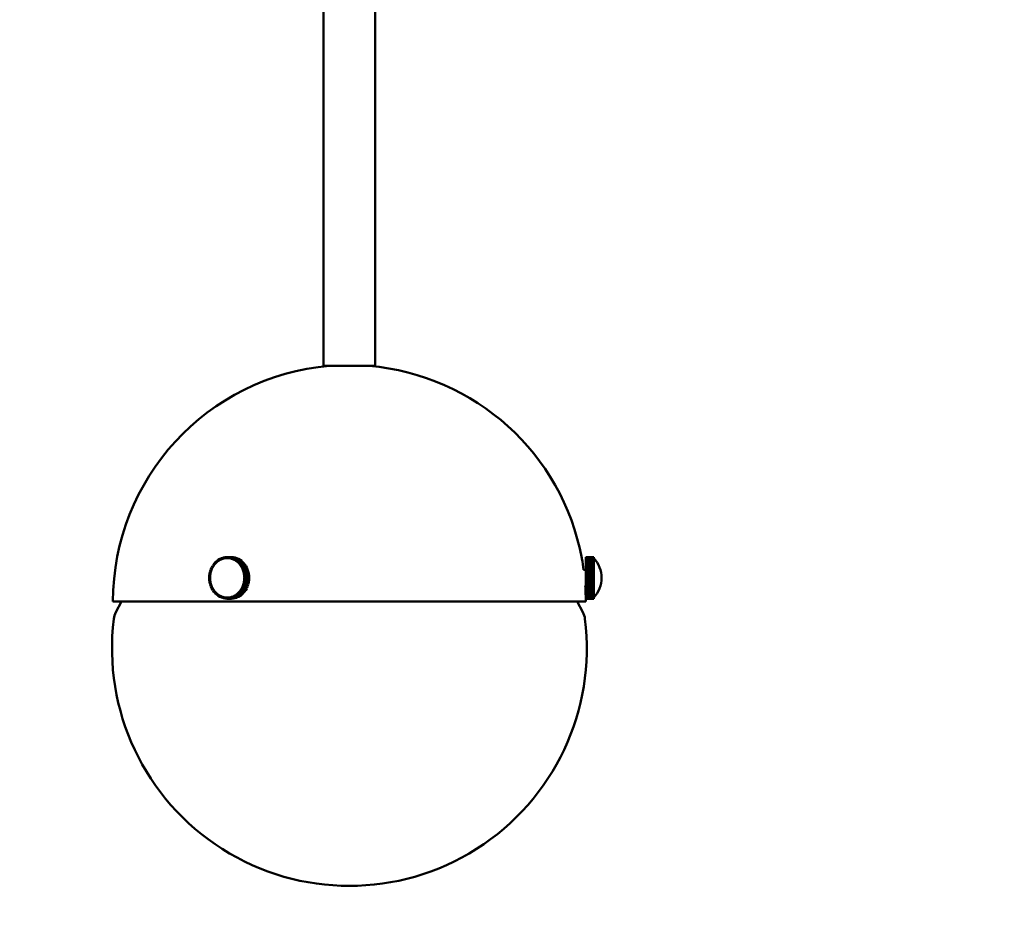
# Model space of a CAD drawing. Header units: millimetres. Extents: x 368 to 2623, y 481 to 1710.
# Tile 8 of 23: x 1418 to 1667, y 747 to 973. Entities that reach past the tile are written whole.
import ezdxf

# ---------------------------------------------------------------- set-up
doc = ezdxf.new("R2010")
doc.units = ezdxf.units.MM
doc.header["$LTSCALE"] = 11
doc.layers.add('Widoczne (ISO)', color=7, linetype='Continuous', lineweight=50)
doc.layers.add('Wymiar (ISO)', color=7, linetype='Continuous', lineweight=18)
doc.styles.add('Tekst notatki (ISO)', font='tahoma.ttf')
doc.dimstyles.new('Domyślne (ISO)', dxfattribs={"dimscale": 11, "dimtxt": 3, "dimasz": 3, "dimexe": 3.175, "dimexo": 0, "dimgap": 0.762, "dimtad": 1, "dimdec": 1, "dimlfac": 0.03937, "dimrnd": 1e-08, "dimzin": 0, "dimdsep": 46, "dimtxsty": 'Tekst notatki (ISO)', "dimblk": 'Filled-1', "dimcen": 0.09, "dimdle": 10, "dimse1": 1, "dimse2": 1, "dimclrd": 256, "dimclre": 256, "dimclrt": 256, "dimadec": 0, "dimazin": 0, "dimtfac": 0.666667, "dimtmove": 0, "dimatfit": 3, "dimfxl": 1, "dimtolj": 1, "dimlwd": 15, "dimlwe": 15, "dimarcsym": 0})

# ---------------------------------------------------------------- blocks, each defined once
blk = doc.blocks.new('Filled-1')
at = {"color": 0}
for p, q in [((0, 0), (-1, 0.25)), ((-1, 0.25), (-1, -0.25)), ((-1, 0), (0, 0)), ((-1, -0.25), (0, 0))]:
    blk.add_line(p, q, dxfattribs=at)
at = {"color": 0, "flags": 128}
blk.add_lwpolyline([(-1, -0.25), (0, 0), (-1, 0.25), (-1, -0.25)], dxfattribs=at)
at = {"color": 0}
blk.add_solid([(-1, -0.25), (0, 0), (-1, 0.25), (-1, -0.25)], dxfattribs=at)
blk = doc.blocks.new('*D4')
at = {"layer": 'Defpoints', "color": 0, "transparency": 16777216}
for p in [(1651.22, 1124.21), (1417.69, 1069.21), (1651.22, 536.29)]:
    blk.add_point(p, dxfattribs=at)
at = {"layer": 'Wymiar (ISO)', "lineweight": 15, "transparency": 16777216}
blk.add_line((1450.69, 536.29), (1618.22, 536.29), dxfattribs=at)
at = {"layer": 'Wymiar (ISO)', "lineweight": 15, "transparency": 16777216, "xscale": 33, "yscale": 33, "zscale": 33, "rotation": 180}
blk.add_blockref('Filled-1', (1417.69, 536.29), dxfattribs=at)
at = {"layer": 'Wymiar (ISO)', "lineweight": 15, "transparency": 16777216, "xscale": 33, "yscale": 33, "zscale": 33}
blk.add_blockref('Filled-1', (1651.22, 536.29), dxfattribs=at)
at = {"layer": 'Wymiar (ISO)', "lineweight": 18, "transparency": 16777216, "insert": (1454.7, 634.73), "char_height": 33, "attachment_point": 1, "style": 'Tekst notatki (ISO)'}
blk.add_mtext('\\A1;9.2\\P234 mm', dxfattribs=at)
blk = doc.blocks.new('*D5')
at = {"layer": 'Defpoints', "color": 0, "transparency": 16777216}
for p in [(1501.02, 1709.96), (1860.29, 1709.96), (1501.02, 754.11)]:
    blk.add_point(p, dxfattribs=at)
at = {"layer": 'Wymiar (ISO)', "lineweight": 15, "transparency": 16777216}
blk.add_line((1860.29, 787.11), (1860.29, 1676.96), dxfattribs=at)
at = {"layer": 'Wymiar (ISO)', "lineweight": 15, "transparency": 16777216, "xscale": 33, "yscale": 33, "zscale": 33}
for p, rotation in [((1860.29, 1709.96), 90), ((1860.29, 754.11), 270)]:
    blk.add_blockref('Filled-1', p, dxfattribs=dict(at, rotation=rotation))
at = {"layer": 'Wymiar (ISO)', "lineweight": 18, "transparency": 16777216, "insert": (1761.87, 1151.82), "char_height": 33, "attachment_point": 1, "rotation": 90, "style": 'Tekst notatki (ISO)'}
blk.add_mtext('\\A1;37.6\\P956 mm', dxfattribs=at)

msp = doc.modelspace()

# ---------------------------------------------------------------- linework, layer by layer
at = {"layer": 'Widoczne (ISO)'}
for p, q in [((1494.52, 885.48), (1494.52, 1064.56)), ((1507.52, 885.48), (1507.52, 1064.56)), ((1494.52, 885.48), (1507.52, 885.48)), ((1467.12, 835.87), (1467.46, 836.18)), ((1467.46, 836.18), (1467.51, 836.18)), ((1467.59, 835.99), (1467.46, 836.18)), ((1467.49, 836.21), (1467.85, 836.48)), ((1467.61, 836), (1467.49, 836.21)), ((1467.79, 836.14), (1467.97, 836.27)), ((1467.85, 836.48), (1467.9, 836.48)), ((1467.97, 836.27), (1467.85, 836.48)), ((1467.89, 836.51), (1468.28, 836.73)), ((1467.99, 836.28), (1467.89, 836.51)), ((1467.97, 836.27), (1467.98, 836.27)), ((1467.99, 836.28), (1468.18, 836.4)), ((1468, 836.28), (1467.99, 836.28)), ((1468.18, 836.4), (1468.38, 836.51)), ((1468.28, 836.73), (1468.32, 836.73)), ((1468.38, 836.51), (1468.28, 836.73)), ((1468.32, 836.75), (1468.72, 836.93)), ((1468.4, 836.52), (1468.32, 836.75)), ((1468.38, 836.51), (1468.39, 836.51)), ((1468.4, 836.52), (1468.6, 836.61)), ((1468.41, 836.52), (1468.4, 836.52)), ((1468.6, 836.61), (1468.8, 836.7)), ((1468.72, 836.93), (1468.77, 836.93)), ((1468.8, 836.7), (1468.72, 836.93)), ((1468.76, 836.95), (1469.18, 837.08)), ((1468.82, 836.71), (1468.76, 836.95)), ((1468.8, 836.7), (1468.82, 836.7)), ((1468.82, 836.71), (1469.03, 836.77)), ((1468.84, 836.71), (1468.82, 836.71)), ((1469.03, 836.77), (1469.24, 836.84)), ((1469.18, 837.08), (1469.23, 837.08)), ((1469.24, 836.84), (1469.18, 837.08)), ((1469.22, 837.09), (1469.65, 837.17)), ((1469.26, 836.84), (1469.22, 837.09)), ((1469.24, 836.84), (1469.26, 836.84)), ((1469.26, 836.84), (1469.47, 836.88)), ((1469.29, 836.84), (1469.26, 836.84)), ((1469.47, 836.88), (1469.69, 836.92)), ((1469.65, 837.17), (1469.7, 837.17)), ((1469.69, 836.92), (1469.65, 837.17)), ((1469.69, 836.92), (1469.74, 836.92)), ((1469.7, 837.17), (1470.13, 837.2)), ((1469.71, 836.92), (1469.7, 837.17)), ((1469.71, 836.92), (1469.92, 836.93)), ((1469.76, 836.92), (1469.71, 836.92)), ((1469.92, 836.93), (1470.14, 836.95)), ((1470.13, 837.2), (1471.13, 837.2)), ((1470.14, 836.95), (1470.13, 837.2)), ((1470.14, 836.95), (1470.16, 836.95)), ((1470.14, 836.94), (1470.26, 836.94)), ((1470.16, 836.95), (1470.17, 837.2)), ((1470.16, 836.95), (1470.38, 836.93)), ((1471.17, 837.2), (1470.17, 837.2)), ((1470.17, 837.2), (1470.6, 837.17)), ((1470.38, 836.93), (1470.59, 836.92)), ((1470.59, 836.92), (1470.6, 837.17)), ((1470.59, 836.92), (1470.61, 836.92)), ((1470.6, 837.17), (1471.6, 837.17)), ((1470.61, 836.92), (1470.65, 837.16)), ((1470.61, 836.92), (1470.83, 836.88)), ((1471.65, 837.16), (1470.65, 837.16)), ((1470.65, 837.16), (1471.08, 837.08)), ((1470.83, 836.88), (1471.04, 836.84)), ((1471.04, 836.84), (1471.08, 837.08)), ((1471.04, 836.84), (1471.06, 836.84)), ((1471.06, 836.83), (1471.12, 837.07)), ((1471.06, 836.83), (1471.27, 836.77)), ((1471.08, 837.08), (1472.08, 837.08)), ((1472.12, 837.07), (1471.12, 837.07)), ((1471.12, 837.07), (1471.54, 836.94)), ((1471.13, 837.2), (1471.13, 837.2)), ((1471.6, 837.17), (1471.17, 837.2)), ((1471.27, 836.77), (1471.48, 836.7)), ((1471.48, 836.7), (1471.54, 836.94)), ((1471.48, 836.7), (1471.5, 836.7)), ((1471.5, 836.7), (1471.58, 836.93)), ((1471.5, 836.7), (1471.7, 836.61)), ((1471.54, 836.94), (1472.54, 836.94)), ((1472.58, 836.93), (1471.58, 836.93)), ((1471.58, 836.93), (1471.98, 836.75)), ((1471.6, 837.16), (1471.6, 837.17)), ((1472.08, 837.08), (1471.65, 837.16)), ((1471.7, 836.61), (1471.9, 836.52)), ((1471.9, 836.52), (1471.98, 836.75)), ((1471.9, 836.52), (1471.93, 836.52)), ((1471.92, 836.51), (1472.02, 836.73)), ((1471.92, 836.51), (1472.12, 836.39)), ((1471.98, 836.75), (1472.98, 836.75)), ((1473.02, 836.73), (1472.02, 836.73)), ((1472.02, 836.73), (1472.41, 836.5)), ((1472.07, 837.07), (1472.08, 837.08)), ((1472.54, 836.94), (1472.12, 837.07)), ((1472.12, 836.39), (1472.31, 836.28)), ((1472.31, 836.28), (1472.41, 836.5)), ((1472.31, 836.28), (1472.33, 836.28)), ((1472.33, 836.27), (1472.44, 836.48)), ((1472.33, 836.27), (1472.51, 836.13)), ((1472.41, 836.5), (1473.41, 836.5)), ((1473.44, 836.48), (1472.44, 836.48)), ((1472.44, 836.48), (1472.81, 836.2)), ((1472.53, 836.93), (1472.54, 836.94)), ((1472.98, 836.75), (1472.58, 836.93)), ((1472.69, 835.99), (1472.81, 836.2)), ((1472.71, 835.98), (1472.84, 836.17)), ((1472.81, 836.2), (1473.81, 836.2)), ((1473.84, 836.17), (1472.84, 836.17)), ((1472.84, 836.17), (1473.18, 835.86)), ((1472.97, 836.73), (1472.98, 836.75)), ((1473.41, 836.5), (1473.02, 836.73)), ((1473.4, 836.48), (1473.41, 836.5)), ((1473.81, 836.2), (1473.44, 836.48)), ((1473.79, 836.17), (1473.81, 836.2)), ((1474.18, 835.86), (1473.84, 836.17)), ((1559.75, 836.94), (1559.77, 836.94)), ((1559.77, 836.73), (1559.77, 836.94)), ((1560.77, 837.2), (1560.77, 837.18)), ((1562.77, 837.2), (1560.77, 837.2)), ((1560.77, 837.18), (1562.77, 837.18)), ((1560.77, 837.18), (1560.77, 837.18)), ((1560.77, 837.18), (1560.77, 837.11)), ((1562.77, 837.18), (1560.77, 837.18)), ((1560.77, 837.11), (1562.77, 837.11)), ((1560.77, 837.1), (1560.77, 837.11)), ((1560.77, 837.1), (1560.77, 836.98)), ((1562.77, 837.1), (1560.77, 837.1)), ((1560.77, 836.98), (1562.77, 836.98)), ((1560.77, 836.97), (1560.77, 836.98)), ((1560.77, 836.97), (1560.77, 836.8)), ((1562.77, 836.97), (1560.77, 836.97)), ((1560.77, 836.8), (1562.77, 836.8)), ((1560.77, 836.78), (1560.77, 836.8)), ((1560.77, 836.78), (1560.77, 836.56)), ((1562.77, 836.78), (1560.77, 836.78)), ((1560.77, 836.56), (1562.77, 836.56)), ((1560.77, 836.53), (1560.77, 836.56)), ((1560.77, 836.53), (1560.77, 836.27)), ((1562.77, 836.53), (1560.77, 836.53)), ((1560.77, 836.27), (1562.77, 836.27)), ((1560.77, 836.24), (1560.77, 836.27)), ((1560.77, 836.24), (1560.77, 835.94)), ((1562.77, 836.24), (1560.77, 836.24)), ((1562.77, 837.18), (1562.77, 837.2)), ((1562.77, 837.18), (1562.77, 837.18)), ((1562.77, 837.11), (1562.77, 837.18)), ((1562.77, 837.1), (1562.77, 837.11)), ((1562.77, 836.98), (1562.77, 837.1)), ((1562.77, 836.97), (1562.77, 836.98)), ((1562.77, 836.8), (1562.77, 836.97)), ((1562.77, 836.78), (1562.77, 836.8)), ((1562.77, 836.56), (1562.77, 836.78)), ((1562.77, 836.53), (1562.77, 836.56)), ((1562.77, 836.27), (1562.77, 836.53)), ((1562.77, 836.24), (1562.77, 836.27)), ((1562.77, 835.94), (1562.77, 836.24)), ((1465.82, 833.59), (1465.98, 834.06)), ((1465.98, 834.06), (1466.08, 834.06)), ((1466.18, 833.97), (1465.98, 834.06)), ((1466, 834.11), (1466.19, 834.55)), ((1466.19, 833.99), (1466, 834.11)), ((1466.03, 833.5), (1466.1, 833.74)), ((1466.1, 833.74), (1466.18, 833.97)), ((1466.18, 833.97), (1466.19, 833.97)), ((1466.19, 834.55), (1466.27, 834.55)), ((1466.39, 834.44), (1466.19, 834.55)), ((1466.19, 833.99), (1466.29, 834.22)), ((1466.2, 833.99), (1466.19, 833.99)), ((1466.22, 834.6), (1466.45, 835.01)), ((1466.4, 834.46), (1466.22, 834.6)), ((1466.29, 834.22), (1466.39, 834.44)), ((1466.39, 834.44), (1466.39, 834.44)), ((1466.4, 834.46), (1466.52, 834.67)), ((1466.4, 834.46), (1466.4, 834.46)), ((1466.45, 835.01), (1466.52, 835.01)), ((1466.63, 834.88), (1466.45, 835.01)), ((1466.48, 835.05), (1466.75, 835.44)), ((1466.65, 834.9), (1466.48, 835.05)), ((1466.52, 834.67), (1466.63, 834.88)), ((1466.63, 834.88), (1466.64, 834.88)), ((1466.65, 834.9), (1466.78, 835.09)), ((1466.65, 834.9), (1466.65, 834.9)), ((1466.75, 835.44), (1466.81, 835.44)), ((1466.92, 835.29), (1466.75, 835.44)), ((1466.78, 835.48), (1467.09, 835.83)), ((1466.93, 835.3), (1466.78, 835.48)), ((1466.78, 835.09), (1466.92, 835.29)), ((1466.92, 835.29), (1466.93, 835.29)), ((1466.93, 835.3), (1467.09, 835.48)), ((1466.94, 835.3), (1466.93, 835.3)), ((1467.09, 835.83), (1467.14, 835.83)), ((1467.24, 835.66), (1467.09, 835.83)), ((1467.09, 835.48), (1467.24, 835.66)), ((1467.26, 835.67), (1467.12, 835.87)), ((1467.24, 835.66), (1467.25, 835.66)), ((1467.26, 835.67), (1467.42, 835.83)), ((1467.26, 835.67), (1467.26, 835.67)), ((1467.42, 835.83), (1467.59, 835.99)), ((1467.59, 835.99), (1467.6, 835.99)), ((1467.61, 836), (1467.79, 836.14)), ((1467.62, 836), (1467.61, 836)), ((1472.51, 836.13), (1472.69, 835.99)), ((1472.69, 835.99), (1472.72, 835.99)), ((1472.71, 835.98), (1472.87, 835.82)), ((1472.87, 835.82), (1473.04, 835.66)), ((1473.04, 835.66), (1473.18, 835.86)), ((1473.04, 835.66), (1473.07, 835.66)), ((1473.06, 835.65), (1473.21, 835.82)), ((1473.06, 835.65), (1473.21, 835.47)), ((1473.18, 835.86), (1474.18, 835.86)), ((1474.21, 835.82), (1473.21, 835.82)), ((1473.21, 835.82), (1473.52, 835.47)), ((1473.21, 835.47), (1473.36, 835.29)), ((1473.36, 835.29), (1473.52, 835.47)), ((1473.36, 835.29), (1473.4, 835.29)), ((1473.38, 835.28), (1473.55, 835.43)), ((1473.38, 835.28), (1473.51, 835.08)), ((1473.51, 835.08), (1473.65, 834.89)), ((1473.52, 835.47), (1474.52, 835.47)), ((1474.55, 835.43), (1473.55, 835.43)), ((1473.55, 835.43), (1473.82, 835.04)), ((1473.65, 834.89), (1473.82, 835.04)), ((1473.65, 834.89), (1473.69, 834.89)), ((1473.66, 834.87), (1473.84, 835)), ((1473.66, 834.87), (1473.78, 834.66)), ((1473.78, 834.66), (1473.9, 834.45)), ((1473.82, 835.04), (1474.82, 835.04)), ((1474.84, 835), (1473.84, 835)), ((1473.84, 835), (1474.08, 834.58)), ((1473.9, 834.45), (1474.08, 834.58)), ((1473.9, 834.45), (1473.94, 834.45)), ((1473.91, 834.43), (1474.1, 834.54)), ((1473.91, 834.43), (1474.01, 834.2)), ((1474.01, 834.2), (1474.1, 833.98)), ((1474.08, 834.58), (1475.08, 834.58)), ((1475.1, 834.54), (1474.1, 834.54)), ((1474.1, 834.54), (1474.3, 834.09)), ((1474.1, 833.98), (1474.3, 834.09)), ((1474.1, 833.98), (1474.16, 833.98)), ((1474.11, 833.96), (1474.31, 834.05)), ((1474.11, 833.96), (1474.19, 833.73)), ((1474.15, 835.82), (1474.18, 835.86)), ((1474.19, 833.73), (1474.27, 833.49)), ((1474.52, 835.47), (1474.21, 835.82)), ((1474.3, 834.09), (1475.3, 834.09)), ((1475.31, 834.05), (1474.31, 834.05)), ((1474.31, 834.05), (1474.47, 833.58)), ((1474.48, 835.43), (1474.52, 835.47)), ((1474.82, 835.04), (1474.55, 835.43)), ((1474.77, 835), (1474.82, 835.04)), ((1475.08, 834.58), (1474.84, 835)), ((1475.02, 834.54), (1475.08, 834.58)), ((1475.3, 834.09), (1475.1, 834.54)), ((1475.22, 834.05), (1475.3, 834.09)), ((1475.47, 833.58), (1475.31, 834.05)), ((1560.77, 833.94), (1560.23, 833.94)), ((1560.77, 835.94), (1562.77, 835.94)), ((1560.77, 835.9), (1560.77, 835.94)), ((1560.77, 835.9), (1560.77, 835.56)), ((1562.77, 835.9), (1560.77, 835.9)), ((1560.77, 835.56), (1562.77, 835.56)), ((1560.77, 835.52), (1560.77, 835.56)), ((1560.77, 835.52), (1560.77, 835.14)), ((1562.77, 835.52), (1560.77, 835.52)), ((1560.77, 835.14), (1562.77, 835.14)), ((1560.77, 835.1), (1560.77, 835.14)), ((1560.77, 835.1), (1560.77, 834.69)), ((1562.77, 835.1), (1560.77, 835.1)), ((1560.77, 834.69), (1562.77, 834.69)), ((1560.77, 834.64), (1560.77, 834.69)), ((1560.77, 834.64), (1560.77, 834.2)), ((1562.77, 834.64), (1560.77, 834.64)), ((1560.77, 834.2), (1562.77, 834.2)), ((1560.77, 834.16), (1560.77, 834.2)), ((1560.77, 834.16), (1560.77, 833.69)), ((1562.77, 834.16), (1560.77, 834.16)), ((1560.77, 833.69), (1562.77, 833.69)), ((1560.77, 833.65), (1560.77, 833.69)), ((1562.77, 835.9), (1562.77, 835.94)), ((1562.77, 835.56), (1562.77, 835.9)), ((1562.77, 835.52), (1562.77, 835.56)), ((1562.77, 835.14), (1562.77, 835.52)), ((1562.77, 835.1), (1562.77, 835.14)), ((1562.77, 834.69), (1562.77, 835.1)), ((1562.77, 834.64), (1562.77, 834.69)), ((1562.77, 834.2), (1562.77, 834.64)), ((1562.77, 834.16), (1562.77, 834.2)), ((1562.77, 833.69), (1562.77, 834.16)), ((1562.77, 833.65), (1562.77, 833.69)), ((1465.59, 831.97), (1465.62, 832.47)), ((1465.81, 831.96), (1465.59, 831.97)), ((1465.81, 831.93), (1465.59, 831.92)), ((1465.62, 831.42), (1465.59, 831.92)), ((1465.62, 832.52), (1465.69, 833.01)), ((1465.83, 832.48), (1465.62, 832.52)), ((1465.62, 832.47), (1465.84, 832.47)), ((1465.83, 832.46), (1465.62, 832.47)), ((1465.83, 831.43), (1465.62, 831.42)), ((1465.84, 831.42), (1465.62, 831.42)), ((1465.83, 831.41), (1465.62, 831.37)), ((1465.69, 830.88), (1465.62, 831.37)), ((1465.69, 833.01), (1465.86, 833.01)), ((1465.9, 832.97), (1465.69, 833.01)), ((1465.7, 833.06), (1465.81, 833.55)), ((1465.91, 833), (1465.7, 833.06)), ((1465.81, 833.55), (1465.93, 833.55)), ((1466.02, 833.48), (1465.81, 833.55)), ((1465.81, 831.96), (1465.82, 832.21)), ((1465.81, 831.96), (1465.81, 831.96)), ((1465.81, 831.93), (1465.81, 831.93)), ((1465.82, 831.68), (1465.81, 831.93)), ((1466.03, 833.5), (1465.82, 833.59)), ((1465.82, 832.21), (1465.83, 832.46)), ((1465.83, 831.43), (1465.82, 831.68)), ((1465.83, 832.48), (1465.87, 832.73)), ((1465.84, 832.48), (1465.83, 832.48)), ((1465.83, 832.46), (1465.84, 832.46)), ((1465.84, 831.43), (1465.83, 831.43)), ((1465.83, 831.41), (1465.84, 831.41)), ((1465.87, 831.16), (1465.83, 831.41)), ((1465.87, 832.73), (1465.9, 832.97)), ((1465.9, 832.97), (1465.91, 832.97)), ((1465.91, 833), (1465.96, 833.24)), ((1465.91, 833), (1465.91, 833)), ((1465.96, 833.24), (1466.02, 833.48)), ((1466.02, 833.48), (1466.03, 833.48)), ((1466.03, 833.5), (1466.03, 833.5)), ((1474.27, 833.49), (1474.47, 833.58)), ((1474.27, 833.47), (1474.48, 833.53)), ((1474.27, 833.49), (1474.35, 833.49)), ((1474.27, 833.47), (1474.33, 833.23)), ((1474.33, 833.23), (1474.38, 832.99)), ((1474.38, 832.99), (1474.59, 833.05)), ((1474.38, 832.99), (1474.52, 832.99)), ((1474.39, 832.96), (1474.6, 833)), ((1474.39, 832.96), (1474.42, 832.72)), ((1474.42, 832.72), (1474.46, 832.47)), ((1474.45, 831.4), (1474.42, 831.15)), ((1475.45, 831.4), (1474.45, 831.4)), ((1474.45, 831.4), (1474.67, 831.36)), ((1474.46, 832.47), (1474.67, 832.51)), ((1474.46, 832.47), (1475.46, 832.47)), ((1474.46, 832.45), (1474.67, 832.46)), ((1474.46, 832.45), (1474.47, 832.2)), ((1474.47, 831.67), (1474.46, 831.42)), ((1474.46, 831.42), (1474.67, 831.41)), ((1474.47, 833.58), (1475.47, 833.58)), ((1474.47, 832.2), (1474.48, 831.95)), ((1474.48, 831.92), (1474.47, 831.67)), ((1475.48, 833.53), (1474.48, 833.53)), ((1474.48, 833.53), (1474.59, 833.05)), ((1474.48, 831.95), (1474.7, 831.96)), ((1474.48, 831.95), (1475.48, 831.95)), ((1475.48, 831.92), (1474.48, 831.92)), ((1474.48, 831.92), (1474.7, 831.91)), ((1474.59, 833.05), (1475.59, 833.05)), ((1475.6, 833), (1474.6, 833)), ((1474.6, 833), (1474.67, 832.51)), ((1474.67, 831.36), (1474.6, 830.87)), ((1474.67, 832.51), (1475.67, 832.51)), ((1475.67, 832.46), (1474.67, 832.46)), ((1474.67, 832.46), (1474.7, 831.96)), ((1474.7, 831.91), (1474.67, 831.41)), ((1474.67, 831.41), (1475.67, 831.41)), ((1475.67, 831.36), (1474.67, 831.36)), ((1474.7, 831.96), (1475.7, 831.96)), ((1475.7, 831.91), (1474.7, 831.91)), ((1475.36, 833.53), (1475.47, 833.58)), ((1475.43, 833), (1475.59, 833.05)), ((1475.45, 831.4), (1475.67, 831.36)), ((1475.46, 832.47), (1475.67, 832.51)), ((1475.59, 833.05), (1475.48, 833.53)), ((1475.48, 831.95), (1475.7, 831.96)), ((1475.48, 831.92), (1475.7, 831.91)), ((1475.67, 832.51), (1475.6, 833)), ((1475.6, 830.87), (1475.67, 831.36)), ((1475.7, 831.96), (1475.67, 832.46)), ((1475.67, 831.41), (1475.7, 831.91)), ((1560.77, 833.65), (1560.77, 833.17)), ((1562.77, 833.65), (1560.77, 833.65)), ((1560.77, 833.17), (1562.77, 833.17)), ((1560.77, 833.12), (1560.77, 833.17)), ((1560.77, 833.12), (1560.77, 832.63)), ((1562.77, 833.12), (1560.77, 833.12)), ((1560.77, 832.63), (1562.77, 832.63)), ((1560.77, 832.58), (1560.77, 832.63)), ((1560.77, 832.58), (1562.77, 832.58)), ((1560.77, 832.58), (1560.77, 832.08)), ((1562.77, 832.58), (1560.77, 832.58)), ((1560.77, 832.58), (1560.77, 832.58)), ((1560.77, 832.08), (1562.77, 832.08)), ((1560.77, 832.06), (1560.77, 832.08)), ((1560.77, 832.06), (1562.77, 832.06)), ((1560.77, 832.06), (1560.77, 832.04)), ((1560.77, 832.04), (1560.77, 832.03)), ((1562.77, 832.04), (1560.77, 832.04)), ((1560.77, 832.03), (1560.77, 831.53)), ((1562.77, 832.03), (1560.77, 832.03)), ((1560.77, 831.53), (1562.77, 831.53)), ((1560.77, 831.53), (1560.77, 831.51)), ((1560.77, 831.51), (1560.77, 831.48)), ((1562.77, 831.51), (1560.77, 831.51)), ((1560.77, 831.48), (1560.77, 830.98)), ((1562.77, 831.48), (1560.77, 831.48)), ((1562.77, 833.17), (1562.77, 833.65)), ((1562.77, 833.12), (1562.77, 833.17)), ((1562.77, 832.63), (1562.77, 833.12)), ((1562.77, 832.58), (1562.77, 832.63)), ((1562.77, 832.08), (1562.77, 832.58)), ((1562.77, 832.58), (1562.77, 832.58)), ((1562.77, 832.06), (1562.77, 832.08)), ((1562.77, 832.06), (1562.77, 832.04)), ((1562.77, 832.04), (1562.77, 832.03)), ((1562.77, 831.53), (1562.77, 832.03)), ((1562.77, 831.53), (1562.77, 831.51)), ((1562.77, 831.51), (1562.77, 831.48)), ((1562.77, 830.98), (1562.77, 831.48)), ((1465.9, 830.92), (1465.69, 830.88)), ((1465.86, 830.88), (1465.69, 830.88)), ((1465.9, 830.89), (1465.7, 830.83)), ((1465.81, 830.35), (1465.7, 830.83)), ((1466.02, 830.41), (1465.81, 830.35)), ((1465.93, 830.35), (1465.81, 830.35)), ((1466.02, 830.39), (1465.82, 830.3)), ((1465.98, 829.83), (1465.82, 830.3)), ((1465.9, 830.92), (1465.87, 831.16)), ((1465.91, 830.92), (1465.9, 830.92)), ((1465.9, 830.89), (1465.91, 830.89)), ((1465.96, 830.65), (1465.9, 830.89)), ((1466.02, 830.41), (1465.96, 830.65)), ((1466.18, 829.92), (1465.98, 829.83)), ((1466.07, 829.83), (1465.98, 829.83)), ((1466.19, 829.9), (1465.99, 829.78)), ((1466.19, 829.34), (1465.99, 829.78)), ((1466.02, 830.41), (1466.02, 830.41)), ((1466.02, 830.39), (1466.03, 830.39)), ((1466.1, 830.15), (1466.02, 830.39)), ((1466.18, 829.92), (1466.1, 830.15)), ((1466.18, 829.92), (1466.18, 829.92)), ((1466.19, 829.9), (1466.19, 829.9)), ((1466.28, 829.68), (1466.19, 829.9)), ((1466.38, 829.45), (1466.19, 829.34)), ((1466.27, 829.34), (1466.19, 829.34)), ((1466.39, 829.43), (1466.21, 829.3)), ((1466.45, 828.88), (1466.21, 829.3)), ((1466.38, 829.45), (1466.28, 829.68)), ((1466.39, 829.45), (1466.38, 829.45)), ((1466.39, 829.43), (1466.4, 829.43)), ((1466.51, 829.22), (1466.39, 829.43)), ((1466.63, 829.01), (1466.45, 828.88)), ((1466.52, 828.88), (1466.45, 828.88)), ((1466.64, 828.99), (1466.47, 828.84)), ((1466.74, 828.45), (1466.47, 828.84)), ((1466.63, 829.01), (1466.51, 829.22)), ((1466.63, 829.01), (1466.63, 829.01)), ((1466.64, 828.99), (1466.65, 828.99)), ((1466.78, 828.8), (1466.64, 828.99)), ((1466.91, 828.6), (1466.78, 828.8)), ((1473.51, 828.79), (1473.37, 828.59)), ((1473.64, 828.98), (1473.51, 828.79)), ((1473.81, 828.83), (1473.54, 828.44)), ((1473.68, 828.98), (1473.64, 828.98)), ((1473.64, 828.98), (1473.81, 828.83)), ((1473.77, 829.21), (1473.66, 829)), ((1473.66, 829), (1473.84, 828.87)), ((1473.89, 829.42), (1473.77, 829.21)), ((1474.81, 828.83), (1473.81, 828.83)), ((1474.07, 829.28), (1473.84, 828.87)), ((1473.84, 828.87), (1474.84, 828.87)), ((1473.94, 829.42), (1473.89, 829.42)), ((1473.89, 829.42), (1474.07, 829.28)), ((1474, 829.66), (1473.9, 829.44)), ((1473.9, 829.44), (1474.09, 829.33)), ((1474.1, 829.89), (1474, 829.66)), ((1475.07, 829.28), (1474.07, 829.28)), ((1474.29, 829.77), (1474.09, 829.33)), ((1474.09, 829.33), (1475.09, 829.33)), ((1474.16, 829.89), (1474.1, 829.89)), ((1474.1, 829.89), (1474.29, 829.77)), ((1474.19, 830.14), (1474.11, 829.91)), ((1474.11, 829.91), (1474.31, 829.82)), ((1474.26, 830.38), (1474.19, 830.14)), ((1474.34, 830.38), (1474.26, 830.38)), ((1474.26, 830.38), (1474.47, 830.29)), ((1474.33, 830.64), (1474.27, 830.4)), ((1474.27, 830.4), (1474.48, 830.33)), ((1475.29, 829.77), (1474.29, 829.77)), ((1474.47, 830.29), (1474.31, 829.82)), ((1474.31, 829.82), (1475.31, 829.82)), ((1474.38, 830.88), (1474.33, 830.64)), ((1474.51, 830.88), (1474.38, 830.88)), ((1474.38, 830.88), (1474.59, 830.82)), ((1474.42, 831.15), (1474.39, 830.9)), ((1474.39, 830.9), (1474.6, 830.87)), ((1475.47, 830.29), (1474.47, 830.29)), ((1474.59, 830.82), (1474.48, 830.33)), ((1474.48, 830.33), (1475.48, 830.33)), ((1474.54, 828.44), (1474.81, 828.83)), ((1475.59, 830.82), (1474.59, 830.82)), ((1474.6, 830.87), (1475.6, 830.87)), ((1474.77, 828.87), (1474.81, 828.83)), ((1474.84, 828.87), (1475.07, 829.28)), ((1475.02, 829.33), (1475.07, 829.28)), ((1475.09, 829.33), (1475.29, 829.77)), ((1475.21, 829.82), (1475.29, 829.77)), ((1475.31, 829.82), (1475.47, 830.29)), ((1475.36, 830.33), (1475.47, 830.29)), ((1475.43, 830.87), (1475.59, 830.82)), ((1475.48, 830.33), (1475.59, 830.82)), ((1560.77, 829.94), (1560.64, 829.94)), ((1560.77, 830.98), (1562.77, 830.98)), ((1560.77, 830.98), (1560.77, 830.93)), ((1560.77, 830.93), (1560.77, 830.45)), ((1562.77, 830.93), (1560.77, 830.93)), ((1560.77, 830.45), (1562.77, 830.45)), ((1560.77, 830.45), (1560.77, 830.4)), ((1560.77, 830.4), (1560.77, 829.93)), ((1562.77, 830.4), (1560.77, 830.4)), ((1560.77, 829.93), (1562.77, 829.93)), ((1560.77, 829.93), (1560.77, 829.88)), ((1560.77, 829.88), (1560.77, 829.43)), ((1562.77, 829.88), (1560.77, 829.88)), ((1560.77, 829.43), (1562.77, 829.43)), ((1560.77, 829.43), (1560.77, 829.39)), ((1560.77, 829.39), (1560.77, 828.96)), ((1562.77, 829.39), (1560.77, 829.39)), ((1560.77, 828.96), (1562.77, 828.96)), ((1560.77, 828.96), (1560.77, 828.92)), ((1560.77, 828.92), (1560.77, 828.53)), ((1562.77, 828.92), (1560.77, 828.92)), ((1562.77, 830.98), (1562.77, 830.93)), ((1562.77, 830.45), (1562.77, 830.93)), ((1562.77, 830.45), (1562.77, 830.4)), ((1562.77, 829.93), (1562.77, 830.4)), ((1562.77, 829.93), (1562.77, 829.88)), ((1562.77, 829.43), (1562.77, 829.88)), ((1562.77, 829.43), (1562.77, 829.39)), ((1562.77, 828.96), (1562.77, 829.39)), ((1562.77, 828.96), (1562.77, 828.92)), ((1562.77, 828.53), (1562.77, 828.92)), ((1466.91, 828.6), (1466.74, 828.45)), ((1466.81, 828.45), (1466.74, 828.45)), ((1466.93, 828.59), (1466.77, 828.41)), ((1467.08, 828.06), (1466.77, 828.41)), ((1466.92, 828.6), (1466.91, 828.6)), ((1466.93, 828.59), (1466.93, 828.59)), ((1467.08, 828.41), (1466.93, 828.59)), ((1467.23, 828.23), (1467.08, 828.41)), ((1467.23, 828.23), (1467.08, 828.06)), ((1467.13, 828.06), (1467.08, 828.06)), ((1467.25, 828.22), (1467.11, 828.02)), ((1467.45, 827.71), (1467.11, 828.02)), ((1467.24, 828.23), (1467.23, 828.23)), ((1467.25, 828.22), (1467.26, 828.22)), ((1467.42, 828.06), (1467.25, 828.22)), ((1467.58, 827.9), (1467.42, 828.06)), ((1467.58, 827.9), (1467.45, 827.71)), ((1467.5, 827.71), (1467.45, 827.71)), ((1467.6, 827.89), (1467.48, 827.68)), ((1467.85, 827.4), (1467.48, 827.68)), ((1467.59, 827.9), (1467.58, 827.9)), ((1467.6, 827.89), (1467.61, 827.89)), ((1467.78, 827.75), (1467.6, 827.89)), ((1467.96, 827.61), (1467.78, 827.75)), ((1467.96, 827.61), (1467.85, 827.4)), ((1467.89, 827.4), (1467.85, 827.4)), ((1467.98, 827.6), (1467.88, 827.38)), ((1468.27, 827.15), (1467.88, 827.38)), ((1467.97, 827.61), (1467.96, 827.61)), ((1467.98, 827.6), (1467.99, 827.6)), ((1468.17, 827.49), (1467.98, 827.6)), ((1468.37, 827.37), (1468.17, 827.49)), ((1468.37, 827.37), (1468.27, 827.15)), ((1468.32, 827.15), (1468.27, 827.15)), ((1468.39, 827.36), (1468.31, 827.13)), ((1468.71, 826.95), (1468.31, 827.13)), ((1468.38, 827.37), (1468.37, 827.37)), ((1468.39, 827.36), (1468.4, 827.36)), ((1468.59, 827.27), (1468.39, 827.36)), ((1468.79, 827.18), (1468.59, 827.27)), ((1468.79, 827.18), (1468.71, 826.95)), ((1468.76, 826.95), (1468.71, 826.95)), ((1468.81, 827.18), (1468.75, 826.94)), ((1469.17, 826.81), (1468.75, 826.94)), ((1468.81, 827.18), (1468.79, 827.18)), ((1468.81, 827.18), (1468.83, 827.18)), ((1469.02, 827.11), (1468.81, 827.18)), ((1469.23, 827.05), (1469.02, 827.11)), ((1469.23, 827.05), (1469.17, 826.81)), ((1469.22, 826.81), (1469.17, 826.81)), ((1469.25, 827.04), (1469.21, 826.79)), ((1469.64, 826.72), (1469.21, 826.79)), ((1469.25, 827.05), (1469.23, 827.05)), ((1469.25, 827.04), (1469.27, 827.04)), ((1469.46, 827), (1469.25, 827.04)), ((1469.68, 826.96), (1469.46, 827)), ((1469.68, 826.96), (1469.64, 826.72)), ((1469.69, 826.72), (1469.64, 826.72)), ((1469.73, 826.96), (1469.68, 826.96)), ((1469.7, 826.96), (1469.69, 826.71)), ((1470.12, 826.68), (1469.69, 826.71)), ((1469.7, 826.96), (1469.75, 826.96)), ((1469.91, 826.95), (1469.7, 826.96)), ((1470.13, 826.93), (1469.91, 826.95)), ((1470.13, 826.93), (1470.12, 826.68)), ((1470.16, 826.68), (1470.12, 826.68)), ((1470.15, 826.93), (1470.13, 826.93)), ((1470.14, 826.94), (1470.26, 826.94)), ((1470.37, 826.95), (1470.15, 826.93)), ((1470.15, 826.93), (1470.16, 826.68)), ((1470.59, 826.71), (1470.16, 826.68)), ((1470.16, 826.68), (1471.16, 826.68)), ((1470.58, 826.96), (1470.37, 826.95)), ((1470.6, 826.96), (1470.58, 826.96)), ((1470.58, 826.96), (1470.59, 826.71)), ((1471.59, 826.71), (1470.59, 826.71)), ((1470.82, 827), (1470.6, 826.96)), ((1470.6, 826.96), (1470.64, 826.71)), ((1471.06, 826.79), (1470.64, 826.71)), ((1470.64, 826.71), (1471.64, 826.71)), ((1471.03, 827.04), (1470.82, 827)), ((1471.05, 827.04), (1471.03, 827.04)), ((1471.03, 827.04), (1471.06, 826.79)), ((1471.26, 827.11), (1471.05, 827.04)), ((1471.05, 827.04), (1471.11, 826.8)), ((1472.06, 826.79), (1471.06, 826.79)), ((1471.53, 826.93), (1471.11, 826.8)), ((1471.11, 826.8), (1472.11, 826.8)), ((1471.16, 826.68), (1471.59, 826.71)), ((1471.47, 827.17), (1471.26, 827.11)), ((1471.49, 827.17), (1471.47, 827.17)), ((1471.47, 827.17), (1471.53, 826.93)), ((1471.69, 827.27), (1471.49, 827.18)), ((1471.49, 827.18), (1471.57, 826.95)), ((1472.53, 826.93), (1471.53, 826.93)), ((1471.97, 827.13), (1471.57, 826.95)), ((1471.57, 826.95), (1472.57, 826.95)), ((1471.59, 826.71), (1471.59, 826.71)), ((1471.64, 826.71), (1472.06, 826.79)), ((1471.89, 827.36), (1471.69, 827.27)), ((1471.92, 827.36), (1471.89, 827.36)), ((1471.89, 827.36), (1471.97, 827.13)), ((1472.11, 827.48), (1471.91, 827.37)), ((1471.91, 827.37), (1472.01, 827.15)), ((1472.97, 827.13), (1471.97, 827.13)), ((1472.4, 827.37), (1472.01, 827.15)), ((1472.01, 827.15), (1473.01, 827.15)), ((1472.06, 826.8), (1472.06, 826.79)), ((1472.3, 827.6), (1472.11, 827.48)), ((1472.11, 826.8), (1472.53, 826.93)), ((1472.32, 827.6), (1472.3, 827.6)), ((1472.3, 827.6), (1472.4, 827.37)), ((1472.5, 827.74), (1472.32, 827.61)), ((1472.32, 827.61), (1472.43, 827.4)), ((1473.4, 827.37), (1472.4, 827.37)), ((1472.8, 827.67), (1472.43, 827.4)), ((1472.43, 827.4), (1473.43, 827.4)), ((1472.68, 827.88), (1472.5, 827.74)), ((1472.52, 826.95), (1472.53, 826.93)), ((1472.57, 826.95), (1472.97, 827.13)), ((1472.71, 827.88), (1472.68, 827.88)), ((1472.68, 827.88), (1472.8, 827.67)), ((1472.87, 828.05), (1472.7, 827.89)), ((1472.7, 827.89), (1472.83, 827.7)), ((1473.8, 827.67), (1472.8, 827.67)), ((1473.17, 828.01), (1472.83, 827.7)), ((1472.83, 827.7), (1473.83, 827.7)), ((1473.03, 828.21), (1472.87, 828.05)), ((1472.96, 827.15), (1472.97, 827.13)), ((1473.01, 827.15), (1473.4, 827.37)), ((1473.06, 828.21), (1473.03, 828.21)), ((1473.03, 828.21), (1473.17, 828.01)), ((1473.2, 828.4), (1473.05, 828.22)), ((1473.05, 828.22), (1473.2, 828.05)), ((1474.17, 828.01), (1473.17, 828.01)), ((1473.36, 828.58), (1473.2, 828.4)), ((1473.51, 828.4), (1473.2, 828.05)), ((1473.2, 828.05), (1474.2, 828.05)), ((1473.39, 828.58), (1473.36, 828.58)), ((1473.36, 828.58), (1473.51, 828.4)), ((1473.37, 828.59), (1473.54, 828.44)), ((1473.39, 827.4), (1473.4, 827.37)), ((1473.43, 827.4), (1473.8, 827.67)), ((1474.51, 828.4), (1473.51, 828.4)), ((1473.54, 828.44), (1474.54, 828.44)), ((1473.78, 827.7), (1473.8, 827.67)), ((1473.83, 827.7), (1474.17, 828.01)), ((1474.15, 828.05), (1474.17, 828.01)), ((1474.2, 828.05), (1474.51, 828.4)), ((1474.48, 828.44), (1474.51, 828.4)), ((1560.77, 828.53), (1562.77, 828.53)), ((1560.77, 828.53), (1560.77, 828.49)), ((1560.77, 828.49), (1560.77, 828.13)), ((1562.77, 828.49), (1560.77, 828.49)), ((1560.77, 828.13), (1562.77, 828.13)), ((1560.77, 828.13), (1560.77, 828.09)), ((1560.77, 828.09), (1560.77, 827.77)), ((1562.77, 828.09), (1560.77, 828.09)), ((1560.77, 827.77), (1562.77, 827.77)), ((1560.77, 827.77), (1560.77, 827.74)), ((1560.77, 827.74), (1560.77, 827.46)), ((1562.77, 827.74), (1560.77, 827.74)), ((1560.77, 827.46), (1562.77, 827.46)), ((1560.77, 827.46), (1560.77, 827.43)), ((1560.77, 827.43), (1560.77, 827.2)), ((1562.77, 827.43), (1560.77, 827.43)), ((1560.77, 827.2), (1562.77, 827.2)), ((1560.77, 827.2), (1560.77, 827.17)), ((1560.77, 827.17), (1560.77, 826.99)), ((1562.77, 827.17), (1560.77, 827.17)), ((1560.77, 826.99), (1562.77, 826.99)), ((1560.77, 826.99), (1560.77, 826.97)), ((1560.77, 826.97), (1560.77, 826.83)), ((1562.77, 826.97), (1560.77, 826.97)), ((1560.77, 826.83), (1562.77, 826.83)), ((1560.77, 826.83), (1560.77, 826.82)), ((1560.77, 826.82), (1560.77, 826.73)), ((1562.77, 826.82), (1560.77, 826.82)), ((1560.77, 826.73), (1562.77, 826.73)), ((1560.77, 826.73), (1560.77, 826.72)), ((1560.77, 826.72), (1560.77, 826.69)), ((1562.77, 826.72), (1560.77, 826.72)), ((1560.77, 826.69), (1562.77, 826.69)), ((1560.77, 826.69), (1560.77, 826.68)), ((1562.77, 826.68), (1560.77, 826.68)), ((1562.77, 828.53), (1562.77, 828.49)), ((1562.77, 828.13), (1562.77, 828.49)), ((1562.77, 828.13), (1562.77, 828.09)), ((1562.77, 827.77), (1562.77, 828.09)), ((1562.77, 827.77), (1562.77, 827.74)), ((1562.77, 827.46), (1562.77, 827.74)), ((1562.77, 827.46), (1562.77, 827.43)), ((1562.77, 827.2), (1562.77, 827.43)), ((1562.77, 827.2), (1562.77, 827.17)), ((1562.77, 826.99), (1562.77, 827.17)), ((1562.77, 826.99), (1562.77, 826.97)), ((1562.77, 826.83), (1562.77, 826.97)), ((1562.77, 826.83), (1562.77, 826.82)), ((1562.77, 826.73), (1562.77, 826.82)), ((1562.77, 826.73), (1562.77, 826.72)), ((1562.77, 826.69), (1562.77, 826.72)), ((1562.77, 826.69), (1562.77, 826.68)), ((1441.27, 825.94), (1560.77, 825.94)), ((1443.41, 825.94), (1442.01, 823.24)), ((1558.63, 825.94), (1560.03, 823.24))]:
    msp.add_line(p, q, dxfattribs=at)
for centre, radius, start, end in [((1501.02, 825.94), 59.75, 94.8002, 180), ((1501.02, 825.94), 59.75, 10.6087, 85.1998), ((1501.02, 825.94), 59.75, 7.6945, 10.4973), ((1557.52, 831.94), 7.25, 316.3972, 43.6028), ((1501.02, 825.94), 59.75, 0, 3.8386), ((1501.02, 814.11), 60, 172.8759, 7.1241), ((1446.44, 820.93), 5, 152.5057, 172.8759), ((1555.6, 820.93), 5, 7.1241, 27.4943)]:
    msp.add_arc(centre, radius, start, end, dxfattribs=at)
for centre, major_axis, start_param, end_param in [((1470.14, 831.94), (0, 5), 0.470038, 0.574758), ((1470.14, 831.94), (0, 5), 0.365318, 0.470038), ((1470.14, 831.94), (0, 5), 0.260599, 0.365318), ((1470.14, 831.94), (0, 5), 0.155879, 0.260599), ((1470.14, 831.94), (0, 5), 0.051159, 0.155879), ((1470.14, 831.94), (0, 5), 6.229625, 6.334345), ((1470.14, 831.94), (0, 5), 6.124905, 6.229625), ((1470.14, 831.94), (0, 5), 6.020185, 6.124905), ((1470.14, 831.94), (0, 5), 5.915466, 6.020185), ((1470.14, 831.94), (0, 5), 5.810746, 5.915466), ((1470.14, 831.94), (0, -5), 2.564433, 2.669153), ((1470.14, 831.94), (0, 5), 1.203077, 1.307796), ((1470.14, 831.94), (0, 5), 1.098357, 1.203077), ((1470.14, 831.94), (0, 5), 0.993637, 1.098357), ((1470.14, 831.94), (0, 5), 0.888917, 0.993637), ((1470.14, 831.94), (0, 5), 0.784198, 0.888917), ((1470.14, 831.94), (0, 5), 0.679478, 0.784198), ((1470.14, 831.94), (0, 5), 0.574758, 0.679478), ((1470.14, 831.94), (0, -5), 2.459714, 2.564433), ((1470.14, 831.94), (0, -5), 2.354994, 2.459714), ((1470.14, 831.94), (0, -5), 2.250274, 2.354994), ((1470.14, 831.94), (0, -5), 2.145554, 2.250274), ((1470.14, 831.94), (0, -5), 2.040835, 2.145554), ((1470.14, 831.94), (0, -5), 1.936115, 2.040835), ((1470.14, 831.94), (0, -5), 1.831395, 1.936115), ((1470.14, 831.94), (0, 5), 1.517236, 1.621956), ((1470.14, 831.94), (0, 5), 1.412516, 1.517236), ((1470.14, 831.94), (0, 5), 1.621956, 1.726675), ((1470.14, 831.94), (0, 5), 1.307796, 1.412516), ((1470.14, 831.94), (0, -5), 1.726675, 1.831395), ((1470.14, 831.94), (0, -5), 1.621956, 1.726675), ((1470.14, 831.94), (0, -5), 1.412516, 1.517236), ((1470.14, 831.94), (0, -5), 1.517236, 1.621956), ((1471.14, 831.94), (0, -5), 1.674611, 1.67685), ((1471.14, 831.94), (0, -5), 1.462339, 1.464456), ((1471.14, 831.94), (0, -5), 1.56719, 1.571999), ((1470.14, 831.94), (0, 5), 1.726675, 1.831395), ((1470.14, 831.94), (0, 5), 1.831395, 1.936115), ((1470.14, 831.94), (0, 5), 1.936115, 2.040835), ((1470.14, 831.94), (0, 5), 2.040835, 2.145554), ((1470.14, 831.94), (0, 5), 2.145554, 2.250274), ((1470.14, 831.94), (0, 5), 2.250274, 2.354994), ((1470.14, 831.94), (0, -5), 0.784198, 0.888917), ((1470.14, 831.94), (0, -5), 0.888917, 0.993637), ((1470.14, 831.94), (0, -5), 0.993637, 1.098357), ((1470.14, 831.94), (0, -5), 1.098357, 1.203077), ((1470.14, 831.94), (0, -5), 1.203077, 1.307796), ((1470.14, 831.94), (0, -5), 1.307796, 1.412516), ((1470.14, 831.94), (0, 5), 2.354994, 2.459714), ((1470.14, 831.94), (0, 5), 2.459714, 2.564433), ((1470.14, 831.94), (0, 5), 2.564433, 2.669153), ((1470.14, 831.94), (0, -5), 5.810746, 5.915466), ((1470.14, 831.94), (0, -5), 5.915466, 6.020185), ((1470.14, 831.94), (0, -5), 6.020185, 6.124905), ((1470.14, 831.94), (0, -5), 6.124905, 6.229625), ((1470.14, 831.94), (0, -5), 6.229625, 6.334345), ((1470.14, 831.94), (0, -5), 0.051159, 0.155879), ((1470.14, 831.94), (0, -5), 0.155879, 0.260599), ((1470.14, 831.94), (0, -5), 0.260599, 0.365318), ((1470.14, 831.94), (0, -5), 0.365318, 0.470038), ((1470.14, 831.94), (0, -5), 0.470038, 0.574758), ((1470.14, 831.94), (0, -5), 0.574758, 0.679478), ((1470.14, 831.94), (0, -5), 0.679478, 0.784198)]:
    msp.add_ellipse(centre, major_axis=major_axis, ratio=0.866025, start_param=start_param, end_param=end_param, dxfattribs=at)

# ---------------------------------------------------------------- dimensions: what is measured, and where the dimension line sits
at = {"layer": 'Wymiar (ISO)', "lineweight": 18}
for base, p1, p2, angle, text, picture, middle in [((1860.29, 1709.96), (1501.02, 754.11), (1501.02, 1709.96), 90, '<>\\P956 mm', '*D5', (1860.29, 1232.04)), ((1651.22, 536.29), (1417.69, 1069.21), (1651.22, 1124.21), 180, '<>\\P234 mm', '*D4', (1534.45, 536.29))]:
    dim = msp.add_linear_dim(base=base, p1=p1, p2=p2, angle=angle, text=text, dimstyle='Domyślne (ISO)', override={"dimgap": 0.762, "dimdec": 1, "dimlfac": 0.03937, "dimpost": '\\X', "dimse1": 1, "dimse2": 1, "dimtol": 0, "dimlim": 0, "dimtp": 0, "dimtm": 0, "dimtdec": 2, "dimtofl": 0, "dimatfit": 1, "dimtvp": -0.25}, dxfattribs=at)
    dim.commit()
    dim.dimension.update_dxf_attribs({"geometry": picture, "text_midpoint": middle, "dimtype": 160})

doc.saveas('drawing.dxf')
